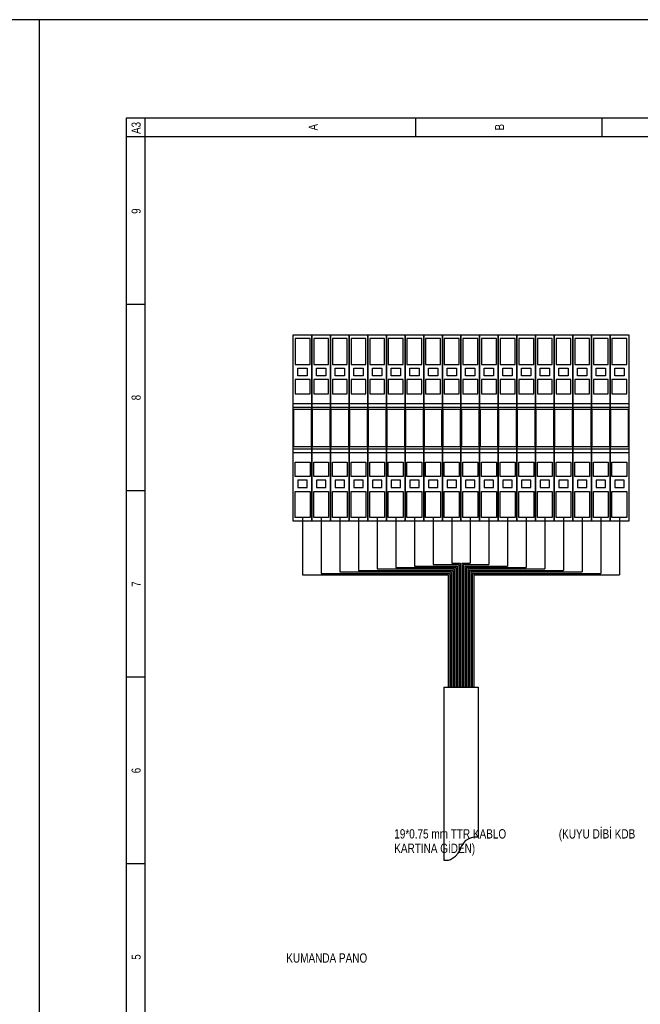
# Model space of a CAD drawing. Header units: centimetres. Extents: x 0 to 12309, y -30 to 2970.
# Tile 25 of 28: x 10184 to 10499, y 2471 to 2970. Entities that reach past the tile are written whole.
import ezdxf
from ezdxf.enums import TextEntityAlignment as Align

# ---------------------------------------------------------------- set-up
doc = ezdxf.new("R2010")
doc.units = ezdxf.units.CM
for name, color, linetype in [('ASN-CERCEVE', 7, 'Continuous'), ('ASN-ELEKTRIK', 3, 'Continuous'), ('ASN-ELEKTRIK-YAZI', 4, 'Continuous')]:
    doc.layers.add(name, color=color, linetype=linetype)

msp = doc.modelspace()

# ---------------------------------------------------------------- linework, layer by layer
at = {"layer": 'ASN-CERCEVE'}
msp.add_line((10193.9, 0), (10193.9, 2970), dxfattribs=at)
for points in [[(0, 0), (12308.93, 0), (12308.93, 2970), (0, 2970)], [(100, 0), (12283.93, 0), (12283.93, 2970), (100, 2970)]]:
    msp.add_lwpolyline(points, close=True, dxfattribs=at)
at = {"layer": 'ASN-ELEKTRIK'}
for p, q in [((10238.13, 1974.44), (10238.13, 2920.2)), ((10238.13, 2920.2), (10904.89, 2920.2)), ((10247.59, 1983.9), (10247.59, 2920.2)), ((10384.72, 2920.2), (10384.72, 2910.74)), ((10479.3, 2920.2), (10479.3, 2910.74)), ((10238.13, 2910.74), (10867.06, 2910.74)), ((10247.59, 2825.62), (10238.13, 2825.62)), ((10322.72, 2810.21), (10332.18, 2810.21)), ((10322.72, 2715.63), (10322.72, 2810.21)), ((10323.67, 2808.32), (10323.67, 2795.08)), ((10331.23, 2808.32), (10323.67, 2808.32)), ((10331.23, 2795.08), (10331.23, 2808.32)), ((10332.18, 2810.21), (10341.64, 2810.21)), ((10332.18, 2715.63), (10332.18, 2810.21)), ((10332.18, 2810.21), (10332.18, 2715.63)), ((10333.13, 2808.32), (10333.13, 2795.08)), ((10340.69, 2808.32), (10333.13, 2808.32)), ((10340.69, 2795.08), (10340.69, 2808.32)), ((10341.64, 2810.21), (10351.09, 2810.21)), ((10341.64, 2715.63), (10341.64, 2810.21)), ((10341.64, 2810.21), (10341.64, 2715.63)), ((10342.58, 2808.32), (10342.58, 2795.08)), ((10350.15, 2808.32), (10342.58, 2808.32)), ((10350.15, 2795.08), (10350.15, 2808.32)), ((10351.09, 2810.21), (10360.55, 2810.21)), ((10351.09, 2715.63), (10351.09, 2810.21)), ((10351.09, 2810.21), (10351.09, 2715.63)), ((10352.04, 2808.32), (10352.04, 2795.08)), ((10359.61, 2808.32), (10352.04, 2808.32)), ((10359.61, 2795.08), (10359.61, 2808.32)), ((10360.55, 2810.21), (10370.01, 2810.21)), ((10360.55, 2715.63), (10360.55, 2810.21)), ((10360.55, 2810.21), (10360.55, 2715.63)), ((10361.5, 2808.32), (10361.5, 2795.08)), ((10369.06, 2808.32), (10361.5, 2808.32)), ((10369.06, 2795.08), (10369.06, 2808.32)), ((10370.01, 2810.21), (10379.47, 2810.21)), ((10370.01, 2715.63), (10370.01, 2810.21)), ((10370.01, 2810.21), (10370.01, 2715.63)), ((10370.96, 2808.32), (10370.96, 2795.08)), ((10378.52, 2808.32), (10370.96, 2808.32)), ((10378.52, 2795.08), (10378.52, 2808.32)), ((10379.47, 2810.21), (10388.92, 2810.21)), ((10379.47, 2715.63), (10379.47, 2810.21)), ((10379.47, 2810.21), (10379.47, 2715.63)), ((10380.41, 2808.32), (10380.41, 2795.08)), ((10387.98, 2808.32), (10380.41, 2808.32)), ((10387.98, 2795.08), (10387.98, 2808.32)), ((10388.92, 2810.21), (10398.38, 2810.21)), ((10388.92, 2715.63), (10388.92, 2810.21)), ((10388.92, 2810.21), (10388.92, 2715.63)), ((10389.87, 2808.32), (10389.87, 2795.08)), ((10397.44, 2808.32), (10389.87, 2808.32)), ((10397.44, 2795.08), (10397.44, 2808.32)), ((10398.38, 2810.21), (10407.84, 2810.21)), ((10398.38, 2715.63), (10398.38, 2810.21)), ((10398.38, 2810.21), (10398.38, 2715.63)), ((10399.33, 2808.32), (10399.33, 2795.08)), ((10406.89, 2808.32), (10399.33, 2808.32)), ((10406.89, 2795.08), (10406.89, 2808.32)), ((10407.84, 2810.21), (10417.3, 2810.21)), ((10407.84, 2715.63), (10407.84, 2810.21)), ((10407.84, 2810.21), (10407.84, 2715.63)), ((10408.79, 2808.32), (10408.79, 2795.08)), ((10416.35, 2808.32), (10408.79, 2808.32)), ((10416.35, 2795.08), (10416.35, 2808.32)), ((10417.3, 2810.21), (10426.75, 2810.21)), ((10417.3, 2715.63), (10417.3, 2810.21)), ((10417.3, 2810.21), (10417.3, 2715.63)), ((10418.24, 2808.32), (10418.24, 2795.08)), ((10425.81, 2808.32), (10418.24, 2808.32)), ((10425.81, 2795.08), (10425.81, 2808.32)), ((10426.75, 2810.21), (10436.21, 2810.21)), ((10426.75, 2715.63), (10426.75, 2810.21)), ((10426.75, 2810.21), (10426.75, 2715.63)), ((10427.7, 2808.32), (10427.7, 2795.08)), ((10435.27, 2808.32), (10427.7, 2808.32)), ((10435.27, 2795.08), (10435.27, 2808.32)), ((10436.21, 2810.21), (10445.67, 2810.21)), ((10436.21, 2715.63), (10436.21, 2810.21)), ((10436.21, 2810.21), (10436.21, 2715.63)), ((10437.16, 2808.32), (10437.16, 2795.08)), ((10444.72, 2808.32), (10437.16, 2808.32)), ((10444.72, 2795.08), (10444.72, 2808.32)), ((10445.67, 2810.21), (10455.13, 2810.21)), ((10445.67, 2715.63), (10445.67, 2810.21)), ((10445.67, 2810.21), (10445.67, 2715.63)), ((10446.62, 2808.32), (10446.62, 2795.08)), ((10454.18, 2808.32), (10446.62, 2808.32)), ((10454.18, 2795.08), (10454.18, 2808.32)), ((10455.13, 2810.21), (10464.59, 2810.21)), ((10455.13, 2715.63), (10455.13, 2810.21)), ((10455.13, 2810.21), (10455.13, 2715.63)), ((10456.07, 2808.32), (10456.07, 2795.08)), ((10463.64, 2808.32), (10456.07, 2808.32)), ((10463.64, 2795.08), (10463.64, 2808.32)), ((10464.59, 2810.21), (10474.04, 2810.21)), ((10464.59, 2715.63), (10464.59, 2810.21)), ((10464.59, 2810.21), (10464.59, 2715.63)), ((10465.53, 2808.32), (10465.53, 2795.08)), ((10473.1, 2808.32), (10465.53, 2808.32)), ((10473.1, 2795.08), (10473.1, 2808.32)), ((10474.04, 2810.21), (10483.5, 2810.21)), ((10474.04, 2715.63), (10474.04, 2810.21)), ((10474.04, 2810.21), (10474.04, 2715.63)), ((10474.99, 2808.32), (10474.99, 2795.08)), ((10482.55, 2808.32), (10474.99, 2808.32)), ((10482.55, 2795.08), (10482.55, 2808.32)), ((10483.5, 2810.21), (10492.96, 2810.21)), ((10483.5, 2715.63), (10483.5, 2810.21)), ((10483.5, 2810.21), (10483.5, 2715.63)), ((10484.45, 2808.32), (10484.45, 2795.08)), ((10492.01, 2808.32), (10484.45, 2808.32)), ((10492.01, 2795.08), (10492.01, 2808.32)), ((10492.96, 2810.21), (10492.96, 2715.63)), ((10323.67, 2795.08), (10331.23, 2795.08)), ((10325.09, 2793.18), (10329.82, 2793.18)), ((10325.09, 2789.4), (10325.09, 2793.18)), ((10329.82, 2793.18), (10329.82, 2789.4)), ((10333.13, 2795.08), (10340.69, 2795.08)), ((10334.54, 2793.18), (10339.27, 2793.18)), ((10334.54, 2789.4), (10334.54, 2793.18)), ((10339.27, 2793.18), (10339.27, 2789.4)), ((10342.58, 2795.08), (10350.15, 2795.08)), ((10344, 2793.18), (10348.73, 2793.18)), ((10344, 2789.4), (10344, 2793.18)), ((10348.73, 2793.18), (10348.73, 2789.4)), ((10352.04, 2795.08), (10359.61, 2795.08)), ((10353.46, 2793.18), (10358.19, 2793.18)), ((10353.46, 2789.4), (10353.46, 2793.18)), ((10358.19, 2793.18), (10358.19, 2789.4)), ((10361.5, 2795.08), (10369.06, 2795.08)), ((10362.92, 2793.18), (10367.65, 2793.18)), ((10362.92, 2789.4), (10362.92, 2793.18)), ((10367.65, 2793.18), (10367.65, 2789.4)), ((10370.96, 2795.08), (10378.52, 2795.08)), ((10372.37, 2793.18), (10377.1, 2793.18)), ((10372.37, 2789.4), (10372.37, 2793.18)), ((10377.1, 2793.18), (10377.1, 2789.4)), ((10380.41, 2795.08), (10387.98, 2795.08)), ((10381.83, 2793.18), (10386.56, 2793.18)), ((10381.83, 2789.4), (10381.83, 2793.18)), ((10386.56, 2793.18), (10386.56, 2789.4)), ((10389.87, 2795.08), (10397.44, 2795.08)), ((10391.29, 2793.18), (10396.02, 2793.18)), ((10391.29, 2789.4), (10391.29, 2793.18)), ((10396.02, 2793.18), (10396.02, 2789.4)), ((10399.33, 2795.08), (10406.89, 2795.08)), ((10400.75, 2793.18), (10405.48, 2793.18)), ((10400.75, 2789.4), (10400.75, 2793.18)), ((10405.48, 2793.18), (10405.48, 2789.4)), ((10408.79, 2795.08), (10416.35, 2795.08)), ((10410.2, 2793.18), (10414.93, 2793.18)), ((10410.2, 2789.4), (10410.2, 2793.18)), ((10414.93, 2793.18), (10414.93, 2789.4)), ((10418.24, 2795.08), (10425.81, 2795.08)), ((10419.66, 2793.18), (10424.39, 2793.18)), ((10419.66, 2789.4), (10419.66, 2793.18)), ((10424.39, 2793.18), (10424.39, 2789.4)), ((10427.7, 2795.08), (10435.27, 2795.08)), ((10429.12, 2793.18), (10433.85, 2793.18)), ((10429.12, 2789.4), (10429.12, 2793.18)), ((10433.85, 2793.18), (10433.85, 2789.4)), ((10437.16, 2795.08), (10444.72, 2795.08)), ((10438.58, 2793.18), (10443.31, 2793.18)), ((10438.58, 2789.4), (10438.58, 2793.18)), ((10443.31, 2793.18), (10443.31, 2789.4)), ((10446.62, 2795.08), (10454.18, 2795.08)), ((10448.03, 2793.18), (10452.76, 2793.18)), ((10448.03, 2789.4), (10448.03, 2793.18)), ((10452.76, 2793.18), (10452.76, 2789.4)), ((10456.07, 2795.08), (10463.64, 2795.08)), ((10457.49, 2793.18), (10462.22, 2793.18)), ((10457.49, 2789.4), (10457.49, 2793.18)), ((10462.22, 2793.18), (10462.22, 2789.4)), ((10465.53, 2795.08), (10473.1, 2795.08)), ((10466.95, 2793.18), (10471.68, 2793.18)), ((10466.95, 2789.4), (10466.95, 2793.18)), ((10471.68, 2793.18), (10471.68, 2789.4)), ((10474.99, 2795.08), (10482.55, 2795.08)), ((10476.41, 2793.18), (10481.14, 2793.18)), ((10476.41, 2789.4), (10476.41, 2793.18)), ((10481.14, 2793.18), (10481.14, 2789.4)), ((10484.45, 2795.08), (10492.01, 2795.08)), ((10485.86, 2793.18), (10490.59, 2793.18)), ((10485.86, 2789.4), (10485.86, 2793.18)), ((10490.59, 2793.18), (10490.59, 2789.4)), ((10331.23, 2787.51), (10323.67, 2787.51)), ((10323.67, 2787.51), (10323.67, 2780.32)), ((10329.82, 2789.4), (10325.09, 2789.4)), ((10331.23, 2780.32), (10331.23, 2787.51)), ((10340.69, 2787.51), (10333.13, 2787.51)), ((10333.13, 2787.51), (10333.13, 2780.32)), ((10339.27, 2789.4), (10334.54, 2789.4)), ((10340.69, 2780.32), (10340.69, 2787.51)), ((10350.15, 2787.51), (10342.58, 2787.51)), ((10342.58, 2787.51), (10342.58, 2780.32)), ((10348.73, 2789.4), (10344, 2789.4)), ((10350.15, 2780.32), (10350.15, 2787.51)), ((10359.61, 2787.51), (10352.04, 2787.51)), ((10352.04, 2787.51), (10352.04, 2780.32)), ((10358.19, 2789.4), (10353.46, 2789.4)), ((10359.61, 2780.32), (10359.61, 2787.51)), ((10369.06, 2787.51), (10361.5, 2787.51)), ((10361.5, 2787.51), (10361.5, 2780.32)), ((10367.65, 2789.4), (10362.92, 2789.4)), ((10369.06, 2780.32), (10369.06, 2787.51)), ((10378.52, 2787.51), (10370.96, 2787.51)), ((10370.96, 2787.51), (10370.96, 2780.32)), ((10377.1, 2789.4), (10372.37, 2789.4)), ((10378.52, 2780.32), (10378.52, 2787.51)), ((10387.98, 2787.51), (10380.41, 2787.51)), ((10380.41, 2787.51), (10380.41, 2780.32)), ((10386.56, 2789.4), (10381.83, 2789.4)), ((10387.98, 2780.32), (10387.98, 2787.51)), ((10397.44, 2787.51), (10389.87, 2787.51)), ((10389.87, 2787.51), (10389.87, 2780.32)), ((10396.02, 2789.4), (10391.29, 2789.4)), ((10397.44, 2780.32), (10397.44, 2787.51)), ((10406.89, 2787.51), (10399.33, 2787.51)), ((10399.33, 2787.51), (10399.33, 2780.32)), ((10405.48, 2789.4), (10400.75, 2789.4)), ((10406.89, 2780.32), (10406.89, 2787.51)), ((10416.35, 2787.51), (10408.79, 2787.51)), ((10408.79, 2787.51), (10408.79, 2780.32)), ((10414.93, 2789.4), (10410.2, 2789.4)), ((10416.35, 2780.32), (10416.35, 2787.51)), ((10425.81, 2787.51), (10418.24, 2787.51)), ((10418.24, 2787.51), (10418.24, 2780.32)), ((10424.39, 2789.4), (10419.66, 2789.4)), ((10425.81, 2780.32), (10425.81, 2787.51)), ((10435.27, 2787.51), (10427.7, 2787.51)), ((10427.7, 2787.51), (10427.7, 2780.32)), ((10433.85, 2789.4), (10429.12, 2789.4)), ((10435.27, 2780.32), (10435.27, 2787.51)), ((10444.72, 2787.51), (10437.16, 2787.51)), ((10437.16, 2787.51), (10437.16, 2780.32)), ((10443.31, 2789.4), (10438.58, 2789.4)), ((10444.72, 2780.32), (10444.72, 2787.51)), ((10454.18, 2787.51), (10446.62, 2787.51)), ((10446.62, 2787.51), (10446.62, 2780.32)), ((10452.76, 2789.4), (10448.03, 2789.4)), ((10454.18, 2780.32), (10454.18, 2787.51)), ((10463.64, 2787.51), (10456.07, 2787.51)), ((10456.07, 2787.51), (10456.07, 2780.32)), ((10462.22, 2789.4), (10457.49, 2789.4)), ((10463.64, 2780.32), (10463.64, 2787.51)), ((10473.1, 2787.51), (10465.53, 2787.51)), ((10465.53, 2787.51), (10465.53, 2780.32)), ((10471.68, 2789.4), (10466.95, 2789.4)), ((10473.1, 2780.32), (10473.1, 2787.51)), ((10482.55, 2787.51), (10474.99, 2787.51)), ((10474.99, 2787.51), (10474.99, 2780.32)), ((10481.14, 2789.4), (10476.41, 2789.4)), ((10482.55, 2780.32), (10482.55, 2787.51)), ((10492.01, 2787.51), (10484.45, 2787.51)), ((10484.45, 2787.51), (10484.45, 2780.32)), ((10490.59, 2789.4), (10485.86, 2789.4)), ((10492.01, 2780.32), (10492.01, 2787.51)), ((10323.67, 2780.32), (10331.23, 2780.32)), ((10333.13, 2780.32), (10340.69, 2780.32)), ((10342.58, 2780.32), (10350.15, 2780.32)), ((10352.04, 2780.32), (10359.61, 2780.32)), ((10361.5, 2780.32), (10369.06, 2780.32)), ((10370.96, 2780.32), (10378.52, 2780.32)), ((10380.41, 2780.32), (10387.98, 2780.32)), ((10389.87, 2780.32), (10397.44, 2780.32)), ((10399.33, 2780.32), (10406.89, 2780.32)), ((10408.79, 2780.32), (10416.35, 2780.32)), ((10418.24, 2780.32), (10425.81, 2780.32)), ((10427.7, 2780.32), (10435.27, 2780.32)), ((10437.16, 2780.32), (10444.72, 2780.32)), ((10446.62, 2780.32), (10454.18, 2780.32)), ((10456.07, 2780.32), (10463.64, 2780.32)), ((10465.53, 2780.32), (10473.1, 2780.32)), ((10474.99, 2780.32), (10482.55, 2780.32)), ((10484.45, 2780.32), (10492.01, 2780.32)), ((10322.72, 2775.4), (10332.18, 2775.4)), ((10322.72, 2773.51), (10332.18, 2773.51)), ((10322.91, 2772.38), (10322.91, 2753.46)), ((10331.99, 2772.38), (10322.91, 2772.38)), ((10331.99, 2753.46), (10331.99, 2772.38)), ((10332.18, 2775.4), (10341.64, 2775.4)), ((10332.18, 2773.51), (10341.64, 2773.51)), ((10332.37, 2772.38), (10332.37, 2753.46)), ((10341.45, 2772.38), (10332.37, 2772.38)), ((10341.45, 2753.46), (10341.45, 2772.38)), ((10341.64, 2775.4), (10351.09, 2775.4)), ((10341.64, 2773.51), (10351.09, 2773.51)), ((10341.83, 2772.38), (10341.83, 2753.46)), ((10350.91, 2772.38), (10341.83, 2772.38)), ((10350.91, 2753.46), (10350.91, 2772.38)), ((10351.09, 2775.4), (10360.55, 2775.4)), ((10351.09, 2773.51), (10360.55, 2773.51)), ((10351.28, 2772.38), (10351.28, 2753.46)), ((10360.36, 2772.38), (10351.28, 2772.38)), ((10360.36, 2753.46), (10360.36, 2772.38)), ((10360.55, 2775.4), (10370.01, 2775.4)), ((10360.55, 2773.51), (10370.01, 2773.51)), ((10360.74, 2772.38), (10360.74, 2753.46)), ((10369.82, 2772.38), (10360.74, 2772.38)), ((10369.82, 2753.46), (10369.82, 2772.38)), ((10370.01, 2775.4), (10379.47, 2775.4)), ((10370.01, 2773.51), (10379.47, 2773.51)), ((10370.2, 2772.38), (10370.2, 2753.46)), ((10379.28, 2772.38), (10370.2, 2772.38)), ((10379.28, 2753.46), (10379.28, 2772.38)), ((10379.47, 2775.4), (10388.92, 2775.4)), ((10379.47, 2773.51), (10388.92, 2773.51)), ((10379.66, 2772.38), (10379.66, 2753.46)), ((10388.74, 2772.38), (10379.66, 2772.38)), ((10388.74, 2753.46), (10388.74, 2772.38)), ((10388.92, 2775.4), (10398.38, 2775.4)), ((10388.92, 2773.51), (10398.38, 2773.51)), ((10389.11, 2772.38), (10389.11, 2753.46)), ((10398.19, 2772.38), (10389.11, 2772.38)), ((10398.19, 2753.46), (10398.19, 2772.38)), ((10398.38, 2775.4), (10407.84, 2775.4)), ((10398.38, 2773.51), (10407.84, 2773.51)), ((10398.57, 2772.38), (10398.57, 2753.46)), ((10407.65, 2772.38), (10398.57, 2772.38)), ((10407.65, 2753.46), (10407.65, 2772.38)), ((10407.84, 2775.4), (10417.3, 2775.4)), ((10407.84, 2773.51), (10417.3, 2773.51)), ((10408.03, 2772.38), (10408.03, 2753.46)), ((10417.11, 2772.38), (10408.03, 2772.38)), ((10417.11, 2753.46), (10417.11, 2772.38)), ((10417.3, 2775.4), (10426.75, 2775.4)), ((10417.3, 2773.51), (10426.75, 2773.51)), ((10417.49, 2772.38), (10417.49, 2753.46)), ((10426.57, 2772.38), (10417.49, 2772.38)), ((10426.57, 2753.46), (10426.57, 2772.38)), ((10426.75, 2775.4), (10436.21, 2775.4)), ((10426.75, 2773.51), (10436.21, 2773.51)), ((10426.94, 2772.38), (10426.94, 2753.46)), ((10436.02, 2772.38), (10426.94, 2772.38)), ((10436.02, 2753.46), (10436.02, 2772.38)), ((10436.21, 2775.4), (10445.67, 2775.4)), ((10436.21, 2773.51), (10445.67, 2773.51)), ((10436.4, 2772.38), (10436.4, 2753.46)), ((10445.48, 2772.38), (10436.4, 2772.38)), ((10445.48, 2753.46), (10445.48, 2772.38)), ((10445.67, 2775.4), (10455.13, 2775.4)), ((10445.67, 2773.51), (10455.13, 2773.51)), ((10445.86, 2772.38), (10445.86, 2753.46)), ((10454.94, 2772.38), (10445.86, 2772.38)), ((10454.94, 2753.46), (10454.94, 2772.38)), ((10455.13, 2775.4), (10464.59, 2775.4)), ((10455.13, 2773.51), (10464.59, 2773.51)), ((10455.32, 2772.38), (10455.32, 2753.46)), ((10464.4, 2772.38), (10455.32, 2772.38)), ((10464.4, 2753.46), (10464.4, 2772.38)), ((10464.59, 2775.4), (10474.04, 2775.4)), ((10464.59, 2773.51), (10474.04, 2773.51)), ((10464.77, 2772.38), (10464.77, 2753.46)), ((10473.85, 2772.38), (10464.77, 2772.38)), ((10473.85, 2753.46), (10473.85, 2772.38)), ((10474.04, 2775.4), (10483.5, 2775.4)), ((10474.04, 2773.51), (10483.5, 2773.51)), ((10474.23, 2772.38), (10474.23, 2753.46)), ((10483.31, 2772.38), (10474.23, 2772.38)), ((10483.31, 2753.46), (10483.31, 2772.38)), ((10483.5, 2775.4), (10492.96, 2775.4)), ((10483.5, 2773.51), (10492.96, 2773.51)), ((10483.69, 2772.38), (10483.69, 2753.46)), ((10492.77, 2772.38), (10483.69, 2772.38)), ((10492.77, 2753.46), (10492.77, 2772.38)), ((10322.72, 2752.33), (10332.18, 2752.33)), ((10322.91, 2753.46), (10331.99, 2753.46)), ((10332.18, 2752.33), (10341.64, 2752.33)), ((10332.37, 2753.46), (10341.45, 2753.46)), ((10341.64, 2752.33), (10351.09, 2752.33)), ((10341.83, 2753.46), (10350.91, 2753.46)), ((10351.09, 2752.33), (10360.55, 2752.33)), ((10351.28, 2753.46), (10360.36, 2753.46)), ((10360.55, 2752.33), (10370.01, 2752.33)), ((10360.74, 2753.46), (10369.82, 2753.46)), ((10370.01, 2752.33), (10379.47, 2752.33)), ((10370.2, 2753.46), (10379.28, 2753.46)), ((10379.47, 2752.33), (10388.92, 2752.33)), ((10379.66, 2753.46), (10388.74, 2753.46)), ((10388.92, 2752.33), (10398.38, 2752.33)), ((10389.11, 2753.46), (10398.19, 2753.46)), ((10398.38, 2752.33), (10407.84, 2752.33)), ((10398.57, 2753.46), (10407.65, 2753.46)), ((10407.84, 2752.33), (10417.3, 2752.33)), ((10408.03, 2753.46), (10417.11, 2753.46)), ((10417.3, 2752.33), (10426.75, 2752.33)), ((10417.49, 2753.46), (10426.57, 2753.46)), ((10426.75, 2752.33), (10436.21, 2752.33)), ((10426.94, 2753.46), (10436.02, 2753.46)), ((10436.21, 2752.33), (10445.67, 2752.33)), ((10436.4, 2753.46), (10445.48, 2753.46)), ((10445.67, 2752.33), (10455.13, 2752.33)), ((10445.86, 2753.46), (10454.94, 2753.46)), ((10455.13, 2752.33), (10464.59, 2752.33)), ((10455.32, 2753.46), (10464.4, 2753.46)), ((10464.59, 2752.33), (10474.04, 2752.33)), ((10464.77, 2753.46), (10473.85, 2753.46)), ((10474.04, 2752.33), (10483.5, 2752.33)), ((10474.23, 2753.46), (10483.31, 2753.46)), ((10483.5, 2752.33), (10492.96, 2752.33)), ((10483.69, 2753.46), (10492.77, 2753.46)), ((10322.72, 2750.44), (10332.18, 2750.44)), ((10332.18, 2750.44), (10341.64, 2750.44)), ((10341.64, 2750.44), (10351.09, 2750.44)), ((10351.09, 2750.44), (10360.55, 2750.44)), ((10360.55, 2750.44), (10370.01, 2750.44)), ((10370.01, 2750.44), (10379.47, 2750.44)), ((10379.47, 2750.44), (10388.92, 2750.44)), ((10388.92, 2750.44), (10398.38, 2750.44)), ((10398.38, 2750.44), (10407.84, 2750.44)), ((10407.84, 2750.44), (10417.3, 2750.44)), ((10417.3, 2750.44), (10426.75, 2750.44)), ((10426.75, 2750.44), (10436.21, 2750.44)), ((10436.21, 2750.44), (10445.67, 2750.44)), ((10445.67, 2750.44), (10455.13, 2750.44)), ((10455.13, 2750.44), (10464.59, 2750.44)), ((10464.59, 2750.44), (10474.04, 2750.44)), ((10474.04, 2750.44), (10483.5, 2750.44)), ((10483.5, 2750.44), (10492.96, 2750.44)), ((10323.67, 2745.52), (10331.23, 2745.52)), ((10323.67, 2738.33), (10323.67, 2745.52)), ((10331.23, 2745.52), (10331.23, 2738.33)), ((10333.13, 2745.52), (10340.69, 2745.52)), ((10333.13, 2738.33), (10333.13, 2745.52)), ((10340.69, 2745.52), (10340.69, 2738.33)), ((10342.58, 2745.52), (10350.15, 2745.52)), ((10342.58, 2738.33), (10342.58, 2745.52)), ((10350.15, 2745.52), (10350.15, 2738.33)), ((10352.04, 2745.52), (10359.61, 2745.52)), ((10352.04, 2738.33), (10352.04, 2745.52)), ((10359.61, 2745.52), (10359.61, 2738.33)), ((10361.5, 2745.52), (10369.06, 2745.52)), ((10361.5, 2738.33), (10361.5, 2745.52)), ((10369.06, 2745.52), (10369.06, 2738.33)), ((10370.96, 2745.52), (10378.52, 2745.52)), ((10370.96, 2738.33), (10370.96, 2745.52)), ((10378.52, 2745.52), (10378.52, 2738.33)), ((10380.41, 2745.52), (10387.98, 2745.52)), ((10380.41, 2738.33), (10380.41, 2745.52)), ((10387.98, 2745.52), (10387.98, 2738.33)), ((10389.87, 2745.52), (10397.44, 2745.52)), ((10389.87, 2738.33), (10389.87, 2745.52)), ((10397.44, 2745.52), (10397.44, 2738.33)), ((10399.33, 2745.52), (10406.89, 2745.52)), ((10399.33, 2738.33), (10399.33, 2745.52)), ((10406.89, 2745.52), (10406.89, 2738.33)), ((10408.79, 2745.52), (10416.35, 2745.52)), ((10408.79, 2738.33), (10408.79, 2745.52)), ((10416.35, 2745.52), (10416.35, 2738.33)), ((10418.24, 2745.52), (10425.81, 2745.52)), ((10418.24, 2738.33), (10418.24, 2745.52)), ((10425.81, 2745.52), (10425.81, 2738.33)), ((10427.7, 2745.52), (10435.27, 2745.52)), ((10427.7, 2738.33), (10427.7, 2745.52)), ((10435.27, 2745.52), (10435.27, 2738.33)), ((10437.16, 2745.52), (10444.72, 2745.52)), ((10437.16, 2738.33), (10437.16, 2745.52)), ((10444.72, 2745.52), (10444.72, 2738.33)), ((10446.62, 2745.52), (10454.18, 2745.52)), ((10446.62, 2738.33), (10446.62, 2745.52)), ((10454.18, 2745.52), (10454.18, 2738.33)), ((10456.07, 2745.52), (10463.64, 2745.52)), ((10456.07, 2738.33), (10456.07, 2745.52)), ((10463.64, 2745.52), (10463.64, 2738.33)), ((10465.53, 2745.52), (10473.1, 2745.52)), ((10465.53, 2738.33), (10465.53, 2745.52)), ((10473.1, 2745.52), (10473.1, 2738.33)), ((10474.99, 2745.52), (10482.55, 2745.52)), ((10474.99, 2738.33), (10474.99, 2745.52)), ((10482.55, 2745.52), (10482.55, 2738.33)), ((10484.45, 2745.52), (10492.01, 2745.52)), ((10484.45, 2738.33), (10484.45, 2745.52)), ((10492.01, 2745.52), (10492.01, 2738.33)), ((10331.23, 2738.33), (10323.67, 2738.33)), ((10340.69, 2738.33), (10333.13, 2738.33)), ((10350.15, 2738.33), (10342.58, 2738.33)), ((10359.61, 2738.33), (10352.04, 2738.33)), ((10369.06, 2738.33), (10361.5, 2738.33)), ((10378.52, 2738.33), (10370.96, 2738.33)), ((10387.98, 2738.33), (10380.41, 2738.33)), ((10397.44, 2738.33), (10389.87, 2738.33)), ((10406.89, 2738.33), (10399.33, 2738.33)), ((10416.35, 2738.33), (10408.79, 2738.33)), ((10425.81, 2738.33), (10418.24, 2738.33)), ((10435.27, 2738.33), (10427.7, 2738.33)), ((10444.72, 2738.33), (10437.16, 2738.33)), ((10454.18, 2738.33), (10446.62, 2738.33)), ((10463.64, 2738.33), (10456.07, 2738.33)), ((10473.1, 2738.33), (10465.53, 2738.33)), ((10482.55, 2738.33), (10474.99, 2738.33)), ((10492.01, 2738.33), (10484.45, 2738.33)), ((10329.82, 2736.44), (10325.09, 2736.44)), ((10325.09, 2736.44), (10325.09, 2732.66)), ((10325.09, 2732.66), (10329.82, 2732.66)), ((10329.82, 2732.66), (10329.82, 2736.44)), ((10339.27, 2736.44), (10334.54, 2736.44)), ((10334.54, 2736.44), (10334.54, 2732.66)), ((10334.54, 2732.66), (10339.27, 2732.66)), ((10339.27, 2732.66), (10339.27, 2736.44)), ((10348.73, 2736.44), (10344, 2736.44)), ((10344, 2736.44), (10344, 2732.66)), ((10344, 2732.66), (10348.73, 2732.66)), ((10348.73, 2732.66), (10348.73, 2736.44)), ((10358.19, 2736.44), (10353.46, 2736.44)), ((10353.46, 2736.44), (10353.46, 2732.66)), ((10353.46, 2732.66), (10358.19, 2732.66)), ((10358.19, 2732.66), (10358.19, 2736.44)), ((10367.65, 2736.44), (10362.92, 2736.44)), ((10362.92, 2736.44), (10362.92, 2732.66)), ((10362.92, 2732.66), (10367.65, 2732.66)), ((10367.65, 2732.66), (10367.65, 2736.44)), ((10377.1, 2736.44), (10372.37, 2736.44)), ((10372.37, 2736.44), (10372.37, 2732.66)), ((10372.37, 2732.66), (10377.1, 2732.66)), ((10377.1, 2732.66), (10377.1, 2736.44)), ((10386.56, 2736.44), (10381.83, 2736.44)), ((10381.83, 2736.44), (10381.83, 2732.66)), ((10381.83, 2732.66), (10386.56, 2732.66)), ((10386.56, 2732.66), (10386.56, 2736.44)), ((10396.02, 2736.44), (10391.29, 2736.44)), ((10391.29, 2736.44), (10391.29, 2732.66)), ((10391.29, 2732.66), (10396.02, 2732.66)), ((10396.02, 2732.66), (10396.02, 2736.44)), ((10405.48, 2736.44), (10400.75, 2736.44)), ((10400.75, 2736.44), (10400.75, 2732.66)), ((10400.75, 2732.66), (10405.48, 2732.66)), ((10405.48, 2732.66), (10405.48, 2736.44)), ((10414.93, 2736.44), (10410.2, 2736.44)), ((10410.2, 2736.44), (10410.2, 2732.66)), ((10410.2, 2732.66), (10414.93, 2732.66)), ((10414.93, 2732.66), (10414.93, 2736.44)), ((10424.39, 2736.44), (10419.66, 2736.44)), ((10419.66, 2736.44), (10419.66, 2732.66)), ((10419.66, 2732.66), (10424.39, 2732.66)), ((10424.39, 2732.66), (10424.39, 2736.44)), ((10433.85, 2736.44), (10429.12, 2736.44)), ((10429.12, 2736.44), (10429.12, 2732.66)), ((10429.12, 2732.66), (10433.85, 2732.66)), ((10433.85, 2732.66), (10433.85, 2736.44)), ((10443.31, 2736.44), (10438.58, 2736.44)), ((10438.58, 2736.44), (10438.58, 2732.66)), ((10438.58, 2732.66), (10443.31, 2732.66)), ((10443.31, 2732.66), (10443.31, 2736.44)), ((10452.76, 2736.44), (10448.03, 2736.44)), ((10448.03, 2736.44), (10448.03, 2732.66)), ((10448.03, 2732.66), (10452.76, 2732.66)), ((10452.76, 2732.66), (10452.76, 2736.44)), ((10462.22, 2736.44), (10457.49, 2736.44)), ((10457.49, 2736.44), (10457.49, 2732.66)), ((10457.49, 2732.66), (10462.22, 2732.66)), ((10462.22, 2732.66), (10462.22, 2736.44)), ((10471.68, 2736.44), (10466.95, 2736.44)), ((10466.95, 2736.44), (10466.95, 2732.66)), ((10466.95, 2732.66), (10471.68, 2732.66)), ((10471.68, 2732.66), (10471.68, 2736.44)), ((10481.14, 2736.44), (10476.41, 2736.44)), ((10476.41, 2736.44), (10476.41, 2732.66)), ((10476.41, 2732.66), (10481.14, 2732.66)), ((10481.14, 2732.66), (10481.14, 2736.44)), ((10490.59, 2736.44), (10485.86, 2736.44)), ((10485.86, 2736.44), (10485.86, 2732.66)), ((10485.86, 2732.66), (10490.59, 2732.66)), ((10490.59, 2732.66), (10490.59, 2736.44)), ((10247.59, 2731.05), (10238.13, 2731.05)), ((10323.67, 2717.52), (10323.67, 2730.76)), ((10323.67, 2730.76), (10331.23, 2730.76)), ((10331.23, 2730.76), (10331.23, 2717.52)), ((10333.13, 2717.52), (10333.13, 2730.76)), ((10333.13, 2730.76), (10340.69, 2730.76)), ((10340.69, 2730.76), (10340.69, 2717.52)), ((10342.58, 2717.52), (10342.58, 2730.76)), ((10342.58, 2730.76), (10350.15, 2730.76)), ((10350.15, 2730.76), (10350.15, 2717.52)), ((10352.04, 2717.52), (10352.04, 2730.76)), ((10352.04, 2730.76), (10359.61, 2730.76)), ((10359.61, 2730.76), (10359.61, 2717.52)), ((10361.5, 2717.52), (10361.5, 2730.76)), ((10361.5, 2730.76), (10369.06, 2730.76)), ((10369.06, 2730.76), (10369.06, 2717.52)), ((10370.96, 2717.52), (10370.96, 2730.76)), ((10370.96, 2730.76), (10378.52, 2730.76)), ((10378.52, 2730.76), (10378.52, 2717.52)), ((10380.41, 2717.52), (10380.41, 2730.76)), ((10380.41, 2730.76), (10387.98, 2730.76)), ((10387.98, 2730.76), (10387.98, 2717.52)), ((10389.87, 2717.52), (10389.87, 2730.76)), ((10389.87, 2730.76), (10397.44, 2730.76)), ((10397.44, 2730.76), (10397.44, 2717.52)), ((10399.33, 2717.52), (10399.33, 2730.76)), ((10399.33, 2730.76), (10406.89, 2730.76)), ((10406.89, 2730.76), (10406.89, 2717.52)), ((10408.79, 2717.52), (10408.79, 2730.76)), ((10408.79, 2730.76), (10416.35, 2730.76)), ((10416.35, 2730.76), (10416.35, 2717.52)), ((10418.24, 2717.52), (10418.24, 2730.76)), ((10418.24, 2730.76), (10425.81, 2730.76)), ((10425.81, 2730.76), (10425.81, 2717.52)), ((10427.7, 2717.52), (10427.7, 2730.76)), ((10427.7, 2730.76), (10435.27, 2730.76)), ((10435.27, 2730.76), (10435.27, 2717.52)), ((10437.16, 2717.52), (10437.16, 2730.76)), ((10437.16, 2730.76), (10444.72, 2730.76)), ((10444.72, 2730.76), (10444.72, 2717.52)), ((10446.62, 2717.52), (10446.62, 2730.76)), ((10446.62, 2730.76), (10454.18, 2730.76)), ((10454.18, 2730.76), (10454.18, 2717.52)), ((10456.07, 2717.52), (10456.07, 2730.76)), ((10456.07, 2730.76), (10463.64, 2730.76)), ((10463.64, 2730.76), (10463.64, 2717.52)), ((10465.53, 2717.52), (10465.53, 2730.76)), ((10465.53, 2730.76), (10473.1, 2730.76)), ((10473.1, 2730.76), (10473.1, 2717.52)), ((10474.99, 2717.52), (10474.99, 2730.76)), ((10474.99, 2730.76), (10482.55, 2730.76)), ((10482.55, 2730.76), (10482.55, 2717.52)), ((10484.45, 2717.52), (10484.45, 2730.76)), ((10484.45, 2730.76), (10492.01, 2730.76)), ((10492.01, 2730.76), (10492.01, 2717.52)), ((10331.23, 2717.52), (10323.67, 2717.52)), ((10327.45, 2717.52), (10327.45, 2688.38)), ((10340.69, 2717.52), (10333.13, 2717.52)), ((10336.91, 2717.52), (10336.91, 2689.14)), ((10350.15, 2717.52), (10342.58, 2717.52)), ((10346.37, 2717.52), (10346.37, 2689.89)), ((10359.61, 2717.52), (10352.04, 2717.52)), ((10355.82, 2717.52), (10355.82, 2690.65)), ((10369.06, 2717.52), (10361.5, 2717.52)), ((10365.28, 2717.52), (10365.28, 2691.41)), ((10378.52, 2717.52), (10370.96, 2717.52)), ((10374.74, 2717.52), (10374.74, 2692.16)), ((10387.98, 2717.52), (10380.41, 2717.52)), ((10384.2, 2717.52), (10384.2, 2692.92)), ((10397.44, 2717.52), (10389.87, 2717.52)), ((10393.65, 2717.52), (10393.65, 2693.68)), ((10406.89, 2717.52), (10399.33, 2717.52)), ((10403.11, 2717.52), (10403.11, 2694.43)), ((10416.35, 2717.52), (10408.79, 2717.52)), ((10412.57, 2717.52), (10412.57, 2694.43)), ((10425.81, 2717.52), (10418.24, 2717.52)), ((10422.03, 2717.52), (10422.03, 2693.68)), ((10435.27, 2717.52), (10427.7, 2717.52)), ((10431.48, 2717.52), (10431.48, 2692.92)), ((10444.72, 2717.52), (10437.16, 2717.52)), ((10440.94, 2717.52), (10440.94, 2692.16)), ((10454.18, 2717.52), (10446.62, 2717.52)), ((10450.4, 2717.52), (10450.4, 2691.41)), ((10463.64, 2717.52), (10456.07, 2717.52)), ((10459.86, 2717.52), (10459.86, 2690.65)), ((10473.1, 2717.52), (10465.53, 2717.52)), ((10469.31, 2717.52), (10469.31, 2689.89)), ((10482.55, 2717.52), (10474.99, 2717.52)), ((10478.77, 2717.52), (10478.77, 2689.14)), ((10492.01, 2717.52), (10484.45, 2717.52)), ((10488.23, 2717.52), (10488.23, 2688.38)), ((10332.18, 2715.63), (10322.72, 2715.63)), ((10341.64, 2715.63), (10332.18, 2715.63)), ((10351.09, 2715.63), (10341.64, 2715.63)), ((10360.55, 2715.63), (10351.09, 2715.63)), ((10370.01, 2715.63), (10360.55, 2715.63)), ((10379.47, 2715.63), (10370.01, 2715.63)), ((10388.92, 2715.63), (10379.47, 2715.63)), ((10398.38, 2715.63), (10388.92, 2715.63)), ((10407.84, 2715.63), (10398.38, 2715.63)), ((10417.3, 2715.63), (10407.84, 2715.63)), ((10426.75, 2715.63), (10417.3, 2715.63)), ((10436.21, 2715.63), (10426.75, 2715.63)), ((10445.67, 2715.63), (10436.21, 2715.63)), ((10455.13, 2715.63), (10445.67, 2715.63)), ((10464.59, 2715.63), (10455.13, 2715.63)), ((10474.04, 2715.63), (10464.59, 2715.63)), ((10483.5, 2715.63), (10474.04, 2715.63)), ((10492.96, 2715.63), (10483.5, 2715.63)), ((10374.74, 2692.16), (10405.19, 2692.16)), ((10384.2, 2692.92), (10405.95, 2692.92)), ((10393.65, 2693.68), (10406.7, 2693.68)), ((10403.11, 2694.43), (10407.46, 2694.43)), ((10405.19, 2692.16), (10405.19, 2631.44)), ((10405.95, 2692.92), (10405.95, 2631.44)), ((10406.7, 2693.68), (10406.7, 2631.44)), ((10407.46, 2694.43), (10407.46, 2631.44)), ((10408.22, 2694.43), (10408.22, 2631.44)), ((10408.22, 2694.43), (10412.57, 2694.43)), ((10408.97, 2693.68), (10408.97, 2631.44)), ((10408.97, 2693.68), (10422.03, 2693.68)), ((10409.73, 2692.92), (10409.73, 2631.44)), ((10409.73, 2692.92), (10431.48, 2692.92)), ((10410.49, 2692.16), (10410.49, 2631.44)), ((10410.49, 2692.16), (10440.94, 2692.16)), ((10327.45, 2688.38), (10401.41, 2688.38)), ((10336.91, 2689.14), (10402.17, 2689.14)), ((10346.37, 2689.89), (10402.92, 2689.89)), ((10355.82, 2690.65), (10403.68, 2690.65)), ((10365.28, 2691.41), (10404.44, 2691.41)), ((10401.41, 2688.38), (10401.41, 2631.44)), ((10402.17, 2689.14), (10402.17, 2631.44)), ((10402.92, 2689.89), (10402.92, 2631.44)), ((10403.68, 2690.65), (10403.68, 2631.44)), ((10404.44, 2691.41), (10404.44, 2631.44)), ((10411.24, 2691.41), (10411.24, 2631.44)), ((10411.24, 2691.41), (10450.4, 2691.41)), ((10412, 2690.65), (10412, 2631.44)), ((10412, 2690.65), (10459.86, 2690.65)), ((10412.76, 2689.89), (10412.76, 2631.44)), ((10412.76, 2689.89), (10469.31, 2689.89)), ((10413.51, 2689.14), (10413.51, 2631.44)), ((10413.51, 2689.14), (10478.77, 2689.14)), ((10414.27, 2688.38), (10414.27, 2631.44)), ((10414.27, 2688.38), (10488.23, 2688.38)), ((10247.59, 2636.47), (10238.13, 2636.47)), ((10399.2, 2631.44), (10416.48, 2631.44)), ((10399.2, 2631.44), (10399.2, 2543.78)), ((10416.48, 2631.44), (10416.48, 2555.43)), ((10247.59, 2541.9), (10238.13, 2541.9))]:
    msp.add_line(p, q, dxfattribs=at)
for points in [[(10416.48, 2555.43), (10414.75, 2555.47), (10413.05, 2555.14), (10411.45, 2554.46), (10410.04, 2553.46), (10408.86, 2552.19), (10407.98, 2550.7)], [(10403.46, 2544.68), (10405.03, 2545.8), (10406.34, 2547.22), (10407.34, 2548.87), (10407.98, 2550.7)], [(10399.2, 2543.78), (10400.31, 2543.66), (10401.42, 2543.78), (10402.48, 2544.12), (10403.46, 2544.68)]]:
    msp.add_lwpolyline(points, dxfattribs=at)

# ---------------------------------------------------------------- texts
at = {"layer": 'ASN-ELEKTRIK-YAZI', "width": 0.8}
msp.add_text('A3', height=4.634, rotation=90, dxfattribs=at).set_placement((10245.32, 2912.07))
for s, p in [('A', (10335.17, 2915.47)), ('B', (10429.74, 2915.47)), ('9', (10245.32, 2872.91)), ('8', (10245.32, 2778.34)), ('7', (10245.32, 2683.76)), ('6', (10245.32, 2589.18)), ('5', (10245.32, 2494.61))]:
    msp.add_text(s, height=4.63, rotation=90, dxfattribs=at).set_placement(p, align=Align.CENTER)
for s, p in [('19*0.75 mm TTR KABLO                   (KUYU DİBİ KDB', (10373.97, 2559.45)), ('KARTINA GİDEN)', (10373.97, 2552.12)), ('KUMANDA PANO', (10319.22, 2496.49))]:
    msp.add_text(s, height=4.7288, dxfattribs=at).set_placement(p, align=Align.TOP_LEFT)

doc.saveas('drawing.dxf')
